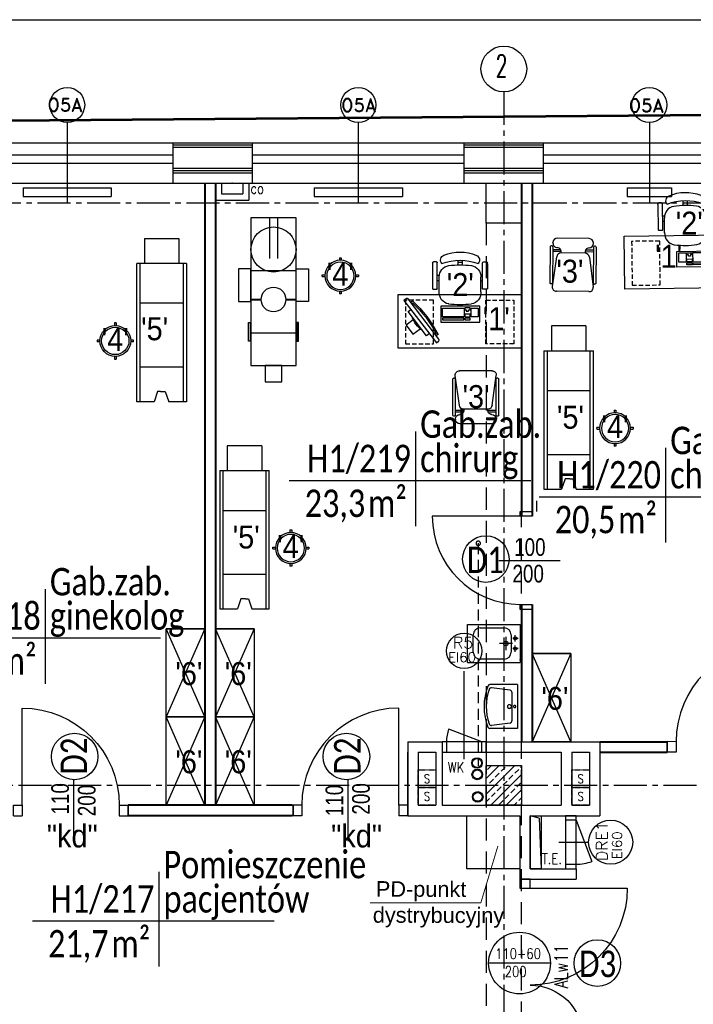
# Model space of a CAD drawing. Header units: millimetres. Extents: x 20447 to 23253, y -8211 to -4238.
# Tile 12 of 22: x 20994 to 21757, y -5354 to -4238. Entities that reach past the tile are written whole.
import ezdxf
from ezdxf.enums import TextEntityAlignment as Align

# ---------------------------------------------------------------- set-up
doc = ezdxf.new("R2010")
doc.units = ezdxf.units.MM
for name, pattern in [('CENTER2', [1.125, 0.75, -0.125, 0.125, -0.125]), ('DASHED', [0.75, 0.5, -0.25]), ('HIDDEN2', [0.1875, 0.125, -0.0625])]:
    doc.linetypes.add(name, pattern=pattern)
for name, color, linetype, lineweight in [('__zakres', 10, 'Continuous', 35), ('pfu moje', 95, 'Continuous', 40), ('szachty tabelki', 251, 'Continuous', 30), ('ŚCIANY_STARE', 250, 'Continuous', 25)]:
    doc.layers.add(name, color=color, linetype=linetype, lineweight=lineweight)
for name, color, linetype in [('_A_metki', 19, 'Continuous'), ('ddkanpodstropem', 3, 'HIDDEN2'), ('DOCIEPLENIE', 8, 'Continuous'), ('DRZWIOPIS', 250, 'Continuous'), ('GRAWITACJE', 1, 'HIDDEN2'), ('KRESKOWANIE', 250, 'Continuous'), ('ML-grzejniki', 3, 'Continuous'), ('OKNA', 250, 'Continuous'), ('OKNA_OPIS', 7, 'Continuous'), ('OPIS', 7, 'Continuous'), ('opis technologia', 250, 'Continuous'), ('opisy', 2, 'Continuous'), ('OSIE', 1, 'CENTER2'), ('PODCIAGI', 251, 'DASHED'), ('s-piony c.o', 1, 'Continuous'), ('SCIANY_WEWNETRZNE', 5, 'Continuous'), ('SCIANY_ZEWNĘTRZNE', 5, 'Continuous'), ('SLUPY', 250, 'Continuous'), ('SLUSARKA', 7, 'Continuous'), ('SLUSARKA_OPIS', 7, 'Continuous'), ('STOLDRZWI', 7, 'Continuous'), ('SZACHTY_EL', 250, 'Continuous'), ('TABELKA', 7, 'Continuous'), ('TECHNOLOGIA', 5, 'Continuous'), ('TEKST', 6, 'Continuous'), ('URZĄDZ_SANIT', 4, 'Continuous'), ('URZĄDZENIA_SANITARNE', 3, 'Continuous'), ('WODKAN', 3, 'Continuous')]:
    doc.layers.add(name, color=color, linetype=linetype)
doc.styles.add('ARIAL', font='arial.ttf', dxfattribs={"width": 0.9})
doc.styles.add('MM', font='calibri.ttf', dxfattribs={"width": 0.6, "height": 15})
doc.styles.add('PITSIMP8', font='pitsimp8')
doc.styles.add('ROMAND', font='romand', dxfattribs={"height": 20})
doc.styles.add('ROMANS', font='ROMANS.shx', dxfattribs={"width": 0.6})
doc.linetypes.add('BATTING', pattern='A,0.0001,-0.1,[134,ltypeshp.shx,S=0.1,R=0,X=-0.1,Y=0],-0.2,[134,ltypeshp.shx,S=0.1,R=180,X=0.1,Y=0],-0.1', length=0.4001)
doc.linetypes.add('OGRODZENIE1', pattern='A,0.25,-0.1,[133,ltypeshp.shx,S=0.1,R=0,X=-0.1,Y=0],-0.1,1', length=1.45)
doc.linetypes.add('ZIGZAG', pattern='A,0.0001,-0.2,[131,ltypeshp.shx,S=0.2,R=0,X=-0.2,Y=0],-0.4,[131,ltypeshp.shx,S=0.2,R=180,X=0.2,Y=0],-0.2', length=0.8001)

# ---------------------------------------------------------------- blocks, each defined once
blk = doc.blocks.new('OKNO_SCIANA_1X1')
for p, q in [((0.5, 1.5), (0.5, -0.5)), ((0, 1), (1, 1)), ((0, 0.7), (1, 0.7)), ((0, 0.5), (1, 0.5)), ((0, 0), (1, 0))]:
    blk.add_line(p, q)
blk = doc.blocks.new('OBUDOWA_CO')
for p, q in [((-19, 0), (-19, 19)), ((19, 19), (-19, 19)), ((-12, 0), (-12, 12)), ((12, 12), (-12, 12)), ((12, 0), (12, 12)), ((19, 0), (19, 19))]:
    blk.add_line(p, q)
blk.add_point((0, 0))
blk = doc.blocks.new('*U1666')
at = {"layer": '_A_metki', "color": 1}
for points in [[(50, 21.37), (50, -20)], [(-5.26, 0), (100.46, 0)]]:
    blk.add_lwpolyline(points, dxfattribs=at)
at = {"layer": '_A_metki', "insert": (46.18, -4), "char_height": 12, "width": 19.7618, "attachment_point": 3, "line_spacing_factor": 0.8, "style": 'MM'}
blk.add_mtext('{\\W0.8;m²}', dxfattribs=at)
at = {"layer": '_A_metki', "style": 'MM', "width": 0.8}
for tag, p in [('NAZWA 1', (52, 15)), ('NAZWA 2', (52, 0))]:
    blk.add_attdef(tag, text='', height=12, dxfattribs=at).set_placement(p, align=Align.BOTTOM_LEFT)
for tag, p in [('nr pom.', (48, 0)), ('POW', (24.18, -21.08))]:
    blk.add_attdef(tag, text='', height=12, dxfattribs=at).set_placement(p, align=Align.BOTTOM_RIGHT)
blk.add_attdef('POW.', text='', height=12, dxfattribs=at).set_placement((28, -4), align=Align.TOP_RIGHT)
at = {"layer": '_A_metki', "style": 'MM', "oblique": 15, "width": 0.8}
blk.add_attdef('posadzka', text='', height=12, dxfattribs=at).set_placement((52, -4), align=Align.TOP_LEFT)
blk = doc.blocks.new('A$C7F644541')
at = {"layer": 'SLUSARKA', "ltscale": 50}
for p, q in [((84.9, 164), (91.9, 171.1)), ((100.4, 162.6), (91.9, 171.1)), ((93.3, 155.6), (84.9, 164)), ((93.3, 155.6), (100.4, 162.6)), ((76.9, 98.4), (27.7, 147.7)), ((0, 79.2), (7.1, 86.3)), ((0, 79.2), (8.5, 70.7)), ((15.6, 77.8), (7.1, 86.3)), ((8.5, 70.7), (15.6, 77.8)), ((15.6, 77.8), (93.3, 0))]:
    blk.add_line(p, q, dxfattribs=at)
blk.add_arc((15.6, 77.8), 110, 315, 45, dxfattribs=at)
at = {"layer": 'ŚCIANY_STARE', "ltscale": 50}
for p, q in [((91.9, 171.1), (100.4, 162.6)), ((0, 79.2), (8.5, 70.7))]:
    blk.add_line(p, q, dxfattribs=at)
blk = doc.blocks.new('A$C45BA17E2')
at = {"layer": 'TECHNOLOGIA'}
for p, q in [((19.6, 185), (0, 185)), ((0, 185), (0, 28.1)), ((3.6, 185), (3.6, 28.1)), ((23.4, 173.5), (19.6, 185)), ((32.1, 173.5), (36, 185)), ((56, 185), (36, 185)), ((52.4, 28.1), (52.4, 185)), ((56, 28.1), (56, 185)), ((26.7, 173.5), (23.4, 173.5)), ((26.7, 173.5), (32.1, 173.5)), ((8.5, 28.1), (0, 28.1)), ((8.5, 0), (8.5, 28.1)), ((56, 28.1), (47.5, 28.1)), ((47.5, 0), (47.5, 28.1)), ((8.5, 0), (47.5, 0))]:
    blk.add_line(p, q, dxfattribs=at)
at = {"layer": 'TECHNOLOGIA', "color": 1}
for p, q in [((52.4, 145.6), (3.6, 145.6)), ((52.4, 73.3), (3.6, 73.3)), ((47.5, 28.1), (8.5, 28.1))]:
    blk.add_line(p, q, dxfattribs=at)
blk = doc.blocks.new('Ba03')
for p, q in [((-1, 20.5), (-1, 17.5)), ((1, 20.5), (1, 17.5)), ((-20.5, 1), (-17.5, 1)), ((17.5, 1), (20.5, 1)), ((-20.5, -1), (-17.5, -1)), ((17.5, -1), (20.5, -1)), ((-1, -17.5), (-1, -20.5)), ((1, -17.5), (1, -20.5))]:
    blk.add_line(p, q)
blk.add_circle((0, 0), 17.5)
at = {"color": 1}
blk.add_circle((0, 0), 15.5, dxfattribs=at)
for start, end in [(87.204, 92.796), (177.204, 182.796), (357.204, 2.796), (267.204, 272.796)]:
    blk.add_arc((0, 0), 20.5, start, end)
blk = doc.blocks.new('FOTEL_DO_BIURKA1')
at = {"layer": 'TECHNOLOGIA'}
for p, q in [((-23, 13.9), (-23, -2.9)), ((24.2, 13.9), (24.2, -2.9)), ((-30.5, -19), (-30.5, 10.3)), ((-30, 10.8), (-25.7, 10.8)), ((-25.2, 10.3), (-25.2, -19)), ((-23, 1.2), (-25.1, 1.2)), ((24.2, 1.2), (26.3, 1.2)), ((26.2, 10.3), (26.2, -19.1)), ((31, 10.8), (26.7, 10.8)), ((31.5, -18.1), (31.5, 10.3)), ((-22.9, -4.8), (-25.1, -4.8)), ((24.1, -4.8), (26.3, -4.8)), ((-26.2, -20), (-29.5, -20)), ((-1.9, -21.9), (-1.9, -16.7)), ((3, -19.6), (-1.9, -19.6)), ((3, -21.9), (3, -16.7)), ((27.2, -20.1), (29.5, -20.1)), ((29.5, -20.1), (30.5, -20.1)), ((31.5, -18.1), (31.5, -19.1))]:
    blk.add_line(p, q, dxfattribs=at)
for centre, radius, start, end in [((-10.1, 14.9), 12.9, 99.7168, 185.5029), ((0.5, -76.7), 105.2, 82.9289, 97.0711), ((11.3, 14.9), 12.9, 354.4971, 80.2832), ((-30, 10.3), 0.5, 90, 180), ((-25.7, 10.3), 0.5, 360, 90), ((26.7, 10.3), 0.5, 90, 180), ((31, 10.3), 0.5, 360, 90), ((-10.4, -3.4), 12.6, 178.1589, 261.7138), ((11.6, -3.4), 12.6, 278.2862, 1.8411), ((-29.5, -19), 1, 180, 270), ((-26.2, -19), 1, 270, 360), ((-15.8, -22.2), 5.8, 138.4307, 251.0287), ((0.6, 38.9), 60.8, 250.108, 289.892), ((0.6, 82.6), 99.3, 262.596, 277.404), ((16.8, -22.1), 5.85, 292.7424, 39.9909), ((27.2, -19.1), 1, 180, 270), ((30.5, -19.1), 1, 270, 360), ((0.5, 16.4), 47.7, 247.6412, 292.9238)]:
    blk.add_arc(centre, radius, start, end, dxfattribs=at)
blk = doc.blocks.new('KLAW')
at = {"layer": 'TECHNOLOGIA'}
for p, q in [((0, 0), (44.5, 0)), ((0, -18), (0, 0)), ((44.5, 0), (44.5, -18)), ((44.5, -18), (0, -18))]:
    blk.add_line(p, q, dxfattribs=at)
at = {"layer": 'TECHNOLOGIA', "color": 1}
for p, q in [((1.9, -2.6), (26.2, -2.6)), ((1.9, -4.4), (1.9, -2.6)), ((26.2, -4.4), (1.9, -4.4)), ((26.5, -6), (2, -6)), ((2, -6), (2, -16)), ((26.2, -2.6), (26.2, -4.4)), ((26.5, -16), (26.5, -6)), ((27.2, -2.6), (33.2, -2.6)), ((27.2, -4.7), (27.2, -2.6)), ((33.2, -4.7), (27.2, -4.7)), ((27.3, -6), (33.2, -6)), ((27.3, -9.2), (27.3, -6)), ((33.2, -9.2), (27.3, -9.2)), ((33.2, -2.6), (33.2, -4.7)), ((33.2, -6), (33.2, -9.2)), ((42.5, -6), (34, -6)), ((34, -16), (34, -6)), ((42.5, -16), (42.5, -6)), ((2, -16), (26.5, -16)), ((27.2, -16.1), (27.2, -14.1)), ((27.2, -14.1), (29, -14.1)), ((33.2, -16.1), (27.2, -16.1)), ((29, -12.3), (31.4, -12.3)), ((29, -14.1), (29, -12.3)), ((31.4, -12.3), (31.4, -14.1)), ((31.4, -14.1), (33.2, -14.1)), ((33.2, -14.1), (33.2, -16.1)), ((34, -16), (42.5, -16))]:
    blk.add_line(p, q, dxfattribs=at)
blk = doc.blocks.new('Klawiatura')
at = {"layer": 'TECHNOLOGIA', "color": 1}
blk.add_blockref('KLAW', (-22.25, 0), dxfattribs=at)
blk = doc.blocks.new('Krzesło')
at = {"layer": 'TECHNOLOGIA'}
for p, q in [((250.4, 189.9), (250.4, 153.9)), ((255.8, 194.9), (255.4, 194.9)), ((259, 196.9), (259, 195.9)), ((260, 197.9), (301, 197.9)), ((271.3, 190.5), (305.3, 195.1)), ((302, 196.9), (302, 195.9)), ((310.4, 190.4), (310.4, 153.4)), ((310.4, 190.2), (310.4, 153.6)), ((267, 185.5), (267, 158.3)), ((255.8, 148.9), (255.4, 148.9)), ((259, 147.9), (259, 146.9)), ((260, 145.9), (301, 145.9)), ((271.3, 153.3), (305.3, 148.7)), ((302, 147.9), (302, 146.9))]:
    blk.add_line(p, q, dxfattribs=at)
at = {"layer": 'TECHNOLOGIA', "color": 2}
for p, q in [((260, 194.9), (301, 194.9)), ((263.5, 194.9), (263.5, 185.9)), ((265.5, 194.9), (265.5, 185.4)), ((263.5, 157.9), (263.5, 148.9)), ((265.5, 158.4), (265.5, 148.9)), ((260, 148.9), (301, 148.9))]:
    blk.add_line(p, q, dxfattribs=at)
at = {"layer": 'TECHNOLOGIA'}
for centre, radius, start, end in [((255.4, 189.9), 5, 90, 180), ((255.8, 189.9), 5, 0, 90), ((260, 196.9), 1, 90, 180), ((260, 195.9), 1, 180, 270), ((265.8, 190.4), 4.98, 185.3296, 284.2434), ((272, 185.5), 5, 97.7652, 180), ((301, 196.9), 1, 0, 90), ((301, 195.9), 1, 270, 0), ((305.9, 190.6), 4.54, 354.2628, 97.2432), ((265.8, 153.4), 4.98, 75.7566, 174.6704), ((272, 158.3), 5, 180, 262.2348), ((255.4, 153.9), 5, 180, 270), ((255.8, 153.9), 5, 270, 0), ((260, 147.9), 1, 90, 180), ((260, 146.9), 1, 180, 270), ((301, 147.9), 1, 0, 90), ((301, 146.9), 1, 270, 0), ((305.9, 153.2), 4.54, 262.7568, 5.7372)]:
    blk.add_arc(centre, radius, start, end, dxfattribs=at)
blk = doc.blocks.new('Monitor')
at = {"layer": 'TECHNOLOGIA', "color": 1}
for p, q in [((15, 10.8), (11.2, 10.8)), ((11.2, 10.8), (11.2, -23.6)), ((11.2, -23.6), (15, -23.6))]:
    blk.add_line(p, q, dxfattribs=at)
at = {"layer": 'TECHNOLOGIA'}
blk.add_lwpolyline([(15, -36.7), (15, 24), (18.2, 24, -0.414214), (19.8, 22.4), (19.8, -35.1, -0.414214), (18.2, -36.7)], format="xyb", close=True, dxfattribs=at)
at = {"layer": 'TECHNOLOGIA', "color": 1}
blk.add_lwpolyline([(10.2, -12.8), (0, -12.8), (0, 0), (10.2, 0)], dxfattribs=at)
for centre, radius, start, end in [((21.9, -6.4), 24, 88.6984, 94.9807), ((23.6, -6.4), 22.5, 96.4372, 99.7495), ((-102.5, -6.4), 125.6, 349.7304, 10.2272), ((-108.9, -6.3), 133.5, 349.6435, 10.3142), ((40.4, -6.4), 30.9, 161.2474, 198.7102), ((23.6, -6.4), 22.5, 260.2082, 263.5205), ((21.9, -6.4), 24, 264.977, 271.2593)]:
    blk.add_arc(centre, radius, start, end, dxfattribs=at)
blk = doc.blocks.new('A$7E991911B24378')
at = {"layer": 'URZĄDZ_SANIT', "color": 250}
for p, q in [((70, 180), (15, 180)), ((70, 140), (15, 140)), ((27.5, 100), (15, 100)), ((27.5, 99), (15, 99)), ((70, 100), (57.5, 100)), ((70, 99), (57.5, 99)), ((70, 64), (15, 64)), ((37.5, 0), (37.5, 49.4)), ((47.5, 0), (47.5, 49.4))]:
    blk.add_line(p, q, dxfattribs=at)
at = {"layer": 'URZĄDZ_SANIT', "color": 250, "flags": 128}
for points in [[(52.5, 200), (32.5, 200), (32.5, 180), (52.5, 180)], [(12.1, 127.5), (14.2, 127.5), (14.2, 150.3), (12.1, 150.3)], [(72.9, 127.5), (70.8, 127.5), (70.8, 150.3), (72.9, 150.3)], [(0, 102), (15, 102), (15, 62), (0, 62)], [(85, 102), (70, 102), (70, 62), (85, 62)]]:
    blk.add_lwpolyline(points, close=True, dxfattribs=at)
blk.add_lwpolyline([(15, 180), (15, 0), (70, 0), (70, 180)], dxfattribs=at)
at = {"layer": 'URZĄDZ_SANIT', "color": 250}
for centre, radius in [((42.5, 99.5), 15), ((42.5, 38.6), 27.5)]:
    blk.add_circle(centre, radius, dxfattribs=at)
blk = doc.blocks.new('SZACHT')
for p, q in [((0, 0), (0, 20)), ((0, 20), (20, 20)), ((20, 20), (20, 0)), ((20, 0), (0, 0))]:
    blk.add_line(p, q)
at = {"style": 'ROMANS', "width": 0.8}
blk.add_attdef('5', text='', height=10, dxfattribs=at).set_placement((10, 9.9), align=Align.MIDDLE)
blk = doc.blocks.new('2DSAN314')
for p, q in [((-0.5, 0), (-0.5, 0.827)), ((-0.374, 0.224), (-0.427, 0.779)), ((0.374, 0.224), (0.427, 0.779)), ((0.5, 0), (0.5, 0.827)), ((0.5, 0), (-0.5, 0)), ((0.308, 0.167), (-0.308, 0.167))]:
    blk.add_line(p, q)
for points in [[(0.04, 0.245, 0.067459), (0.037, 0.268, 0.079812), (0.028, 0.287, 0.107118), (0.014, 0.3, 0.139889), (0, 0.305, 0.139889), (-0.014, 0.3, 0.107118), (-0.028, 0.287, 0.079812), (-0.037, 0.268, 0.067459), (-0.04, 0.245, 0.067459), (-0.037, 0.221, 0.079812), (-0.028, 0.202, 0.107118), (-0.014, 0.189, 0.139889), (0, 0.185, 0.139889), (0.014, 0.189, 0.107118), (0.028, 0.202, 0.079812), (0.037, 0.221, 0.067459)], [(0.024, 0.086, 0.067459), (0.022, 0.1, 0.079812), (0.017, 0.111, 0.107118), (0.009, 0.119, 0.139889), (0, 0.122, 0.139889), (-0.009, 0.119, 0.107118), (-0.017, 0.111, 0.079812), (-0.022, 0.1, 0.067459), (-0.024, 0.086, 0.067459), (-0.022, 0.071, 0.079812), (-0.017, 0.06, 0.107118), (-0.009, 0.052, 0.139889), (0, 0.05, 0.139889), (0.009, 0.052, 0.107118), (0.017, 0.06, 0.079812), (0.022, 0.071, 0.067459)]]:
    blk.add_lwpolyline(points, format="xyb", close=True)
for centre, radius, start, end in [((0, -0.004), 1.004, 62.4694, 117.5306), ((0, -0.004), 0.938, 65.5218, 114.4782), ((-0.433, 0.827), 0.0667, 117.5306, 180), ((-0.361, 0.788), 0.0667, 114.4782, 187.6882), ((0.361, 0.788), 0.0667, 352.3118, 65.5218), ((0.433, 0.827), 0.0667, 0, 62.4694), ((-0.308, 0.233), 0.0667, 187.6882, 270), ((0.308, 0.233), 0.0667, 270, 352.3118)]:
    blk.add_arc(centre, radius, start, end)
at = {"linetype": 'ByBlock', "style": 'PITSIMP8', "flags": 9}
for tag, p in [('VOLUMENSTROM', (-0.231, 0.46)), ('DRUCK/-STUFE', (-0.231, 0.44)), ('RAUM/GRUPPE', (-0.231, 0.58)), ('BEZEICHNUNG', (-0.231, 0.6)), ('POS.NR.G-LV', (-0.231, 0.56)), ('KENNUNG', (-0.231, 0.5)), ('LEISTUNG', (-0.231, 0.48)), ('FABRIKAT', (-0.231, 0.54)), ('TYP', (-0.231, 0.52)), ('SPANNUNG/FREQUENZ', (-0.231, 0.3)), ('TEMPERATUR', (-0.231, 0.36)), ('ANSCHLUSS', (-0.231, 0.42)), ('SCHUTZART', (-0.231, 0.32)), ('DREHZAHL', (-0.231, 0.34)), ('GROESSE', (-0.231, 0.4)), ('GEWICHT', (-0.231, 0.28)), ('FREI', (-0.231, 0.26)), ('FREI', (-0.231, 0.24)), ('FREI', (-0.231, 0.22)), ('DN', (-0.231, 0.38))]:
    blk.add_attdef(tag, text='', height=0.01, dxfattribs=at).set_placement(p, align=Align.MIDDLE)
blk = doc.blocks.new('Umywalka')
at = {"layer": 'URZĄDZ_SANIT', "xscale": 50, "yscale": 38, "zscale": 50, "rotation": 180}
blk.add_blockref('2DSAN314', (0, 0), dxfattribs=at)
blk = doc.blocks.new('A$7E8211A1008A')
at = {"layer": 'URZĄDZ_SANIT'}
for p, q in [((0, 0), (0, 43)), ((60, 43), (0, 43)), ((18.4, 39.2), (45.4, 39.2)), ((60, 43), (60, 0)), ((2.6, 27.3), (8.5, 27.3)), ((5.7, 30.9), (5.7, 23.8)), ((10.4, 11.8), (10.4, 31.2)), ((16.3, 14), (16.3, 29)), ((53.4, 31.2), (53.4, 11.8)), ((2.6, 15.7), (8.5, 15.7)), ((5.7, 19.3), (5.7, 12)), ((8.8, 21.5), (23.8, 21.5)), ((60, 0), (0, 0)), ((45.4, 3.8), (18.4, 3.8))]:
    blk.add_line(p, q, dxfattribs=at)
for centre, radius in [((5.7, 27.3), 1.76), ((16.3, 21.5), 2.5), ((5.7, 15.7), 1.76)]:
    blk.add_circle(centre, radius, dxfattribs=at)
for centre, start, end in [((18.4, 31.2), 90, 180), ((45.4, 31.2), 0, 90), ((18.4, 11.8), 180, 270), ((45.4, 11.8), 270, 0)]:
    blk.add_arc(centre, 8, start, end, dxfattribs=at)
blk.add_point((0, 40), dxfattribs=at)
blk = doc.blocks.new('DP170')
for p, q in [((12, 180), (72, 180)), ((34.8, 95), (-34.8, 95)), ((12, 10), (122, 10))]:
    blk.add_line(p, q)
for points in [[(0, 190), (0, 180), (12, 180), (12, 190)], [(0, 0), (0, 10), (12, 10), (12, 0)]]:
    blk.add_lwpolyline(points, close=True)
for centre, radius, start, end in [((12, 180), 60, 270, 0), ((12, 10), 110, 0.0018, 90.0018)]:
    blk.add_arc(centre, radius, start, end)

msp = doc.modelspace()

# ---------------------------------------------------------------- hatches: boundary and pattern name
at = {"layer": 'KRESKOWANIE'}
h = msp.add_hatch(dxfattribs=at)
h.set_pattern_fill('BRASS', color=256, scale=50, angle=45, style=0)
h.set_pattern_definition([(45, (38061.459, -8976.495), (-8.838835, 8.838835), []), (45, (38057.04, -8972.075), (-8.838835, 8.838835), [6.25, -3.125])])
h.paths.add_polyline_path([(21542.5, -5083), (21522.5, -5083), (21522.5, -5105.5), (21542.5, -5105.5)])
h.paths.add_polyline_path([(21562.5, -5083), (21542.5, -5083), (21542.5, -5105.5), (21562.5, -5105.5)])
h.paths.add_polyline_path([(21542.5, -5105.5), (21522.5, -5105.5), (21522.5, -5128), (21542.5, -5128)])
h.paths.add_polyline_path([(21562.5, -5105.5), (21542.5, -5105.5), (21542.5, -5128), (21562.5, -5128)])
h.paths.add_polyline_path([(22202.5, -5083), (22182.5, -5083), (22182.5, -5105.5), (22202.5, -5105.5)])
h.paths.add_polyline_path([(22222.5, -5083), (22202.5, -5083), (22202.5, -5105.5), (22222.5, -5105.5)])
h.paths.add_polyline_path([(22202.5, -5105.5), (22182.5, -5105.5), (22182.5, -5128), (22202.5, -5128)])
h.paths.add_polyline_path([(22222.5, -5105.5), (22202.5, -5105.5), (22202.5, -5128), (22222.5, -5128)])

# ---------------------------------------------------------------- linework, layer by layer
for p, q in [((21561.2, -4800.5), (21461.3, -4800.5)), ((21536.8, -4850.5), (21606.5, -4850.5))]:
    msp.add_line(p, q)
for points in [[(21574.5, -4795), (21574.5, -4800.5), (21561.2, -4800.5), (21561.2, -4795)], [(21574.5, -4900.4), (21574.5, -4906), (21561.2, -4906), (21561.2, -4900.4)]]:
    msp.add_lwpolyline(points, close=True)
for centre, start, end in [((21561.2, -4800.5), 180, 270), ((20908.2, -5431), 0, 90)]:
    msp.add_arc(centre, 99.9, start, end)
at = {"layer": '__zakres', "linetype": 'OGRODZENIE1', "lineweight": 53, "ltscale": 40}
msp.add_lwpolyline([(20698.6, -4354), (21918.7, -4344.4), (21912.5, -5443), (22388.9, -5450.1), (22388.9, -5862), (22577.5, -5862), (22577.5, -6180.2), (22433.5, -6180.2), (22433.5, -6436.3), (22810.2, -6436.3), (22810.2, -7932.1), (20698.6, -7932.1), (20698.6, -4354)], dxfattribs=at)
at = {"layer": '_A_metki', "lineweight": 0, "ltscale": 100}
for p, q in [((21516.5, -5238.6), (21535.8, -5174.4)), ((21391.1, -5238.6), (21516.5, -5238.6))]:
    msp.add_line(p, q, dxfattribs=at)
at = {"layer": 'ddkanpodstropem', "ltscale": 100}
msp.add_lwpolyline([(21511, -4831.1, 1), (21516, -4831.1, 1)], format="xyb", close=True, dxfattribs=at)
msp.add_lwpolyline([(21513.5, -4831.1), (21513.5, -5083.2)], dxfattribs=at)
at = {"layer": 'DOCIEPLENIE', "linetype": 'BATTING', "ltscale": 0.2}
for p, q in [((21167.5, -4377), (21257.4, -4377)), ((21497.5, -4377), (21587.4, -4377)), ((21167.5, -4406), (21257.5, -4406)), ((21497.5, -4406), (21587.5, -4406)), ((21167.5, -4411), (21257.5, -4411)), ((21497.5, -4411), (21587.5, -4411))]:
    msp.add_line(p, q, dxfattribs=at)
at = {"layer": 'DOCIEPLENIE', "linetype": 'ZIGZAG', "ltscale": 5}
for p, q in [((21167.5, -4379.5), (21257.4, -4379.5)), ((21497.5, -4379.5), (21587.4, -4379.5)), ((21167.5, -4408.5), (21257.5, -4408.5)), ((21497.5, -4408.5), (21587.5, -4408.5))]:
    msp.add_line(p, q, dxfattribs=at)
at = {"layer": 'DRZWIOPIS', "color": 250}
for p, q in [((21548.4, -4850.5), (21588.4, -4850.5)), ((21054.5, -5099.1), (21054.5, -5139.1))]:
    msp.add_line(p, q, dxfattribs=at)
at = {"layer": 'DRZWIOPIS', "color": 1}
for centre in [(21522.1, -4849), (21055.9, -5072.8), (21364, -5072.8), (21648.5, -5307)]:
    msp.add_circle(centre, 26.4, dxfattribs=at)
at = {"layer": 'DRZWIOPIS'}
for centre, radius in [((21497.5, -4953.1), 20), ((21663.6, -5170), 25)]:
    msp.add_circle(centre, radius, dxfattribs=at)
at = {"layer": 'ML-grzejniki', "ltscale": 50}
for p, q in [((20997.5, -4428.1), (21097.5, -4428.1)), ((20997.5, -4428.1), (20997.5, -4438.1)), ((21097.5, -4428.1), (21097.5, -4438.1)), ((21327.5, -4428.1), (21427.5, -4428.1)), ((21327.5, -4428.1), (21327.5, -4438.1)), ((21427.5, -4428.1), (21427.5, -4438.1)), ((21682.5, -4428.1), (21732.5, -4428.1)), ((21682.5, -4428.1), (21682.5, -4438.1)), ((21732.5, -4428.1), (21732.5, -4438.1)), ((20997.5, -4438.1), (21097.5, -4438.1)), ((21327.5, -4438.1), (21427.5, -4438.1)), ((21682.5, -4438.1), (21732.5, -4438.1))]:
    msp.add_line(p, q, dxfattribs=at)
at = {"layer": 'OKNA_OPIS', "linetype": 'Continuous'}
for centre in [(21047.5, -4334.2), (21377.5, -4334.2), (21707.5, -4334.2)]:
    msp.add_circle(centre, 19.8, dxfattribs=at)
at = {"layer": 'OSIE', "ltscale": 50}
for p, q in [((21542.5, -4319.3), (21542.5, -7995.1)), ((21542.5, -4319.3), (21542.5, -7995.1)), ((22738.8, -4445.5), (20526.5, -4445.5)), ((22323.5, -5105.5), (20526.5, -5105.5))]:
    msp.add_line(p, q, dxfattribs=at)
at = {"layer": 'pfu moje', "ltscale": 25}
for p, q in [((21203.5, -4423), (21203.5, -5128)), ((21215.5, -4423), (21215.5, -5128)), ((21562.5, -4423), (21562.5, -4800.5)), ((21574.5, -4423), (21574.5, -4800.5)), ((21562.5, -4900.4), (21562.5, -5056)), ((21574.5, -4900.4), (21574.5, -5056)), ((21651.5, -5056), (21727.8, -5056)), ((21651.5, -5068), (21727.8, -5068)), ((21302.8, -5128), (21116.5, -5128)), ((21302.8, -5128), (21116.5, -5128)), ((21302.8, -5140), (21116.5, -5140)), ((21302.8, -5140), (21116.5, -5140)), ((21433.5, -5140), (21433.5, -5140)), ((21433.5, -5140), (21433.5, -5140))]:
    msp.add_line(p, q, dxfattribs=at)
at = {"layer": 'PODCIAGI', "ltscale": 50}
for p, q in [((21522.5, -4468), (21522.5, -6103)), ((21562.5, -6125.5), (21562.5, -4468))]:
    msp.add_line(p, q, dxfattribs=at)
at = {"layer": 'SCIANY_ZEWNĘTRZNE'}
for p, q in [((21167.5, -4423), (21167.5, -4377)), ((21167.5, -4382), (21257.4, -4382)), ((21257.5, -4423), (21257.5, -4377)), ((21497.5, -4423), (21497.5, -4377)), ((21497.5, -4382), (21587.4, -4382)), ((21587.5, -4423), (21587.5, -4377)), ((21167.5, -4423), (21257.5, -4423)), ((21497.5, -4423), (21587.5, -4423))]:
    msp.add_line(p, q, dxfattribs=at)
at = {"layer": 'SLUPY'}
for points in [[(21522.5, -4423), (21562.5, -4423), (21562.5, -4468), (21522.5, -4468)], [(21522.5, -5083), (21562.5, -5083), (21562.5, -5128), (21522.5, -5128)]]:
    msp.add_lwpolyline(points, close=True, dxfattribs=at)
at = {"layer": 'SLUSARKA', "ltscale": 50}
for p, q in [((21562.5, -4783), (21562.5, -4795)), ((21574.5, -4783), (21574.5, -4795)), ((21579.5, -4783), (21579.5, -4795))]:
    msp.add_line(p, q, dxfattribs=at)
at = {"layer": 'SLUSARKA_OPIS', "ltscale": 50}
msp.add_circle((21560.3, -5307), 35, dxfattribs=at)
at = {"layer": 'STOLDRZWI'}
for p, q in [((21497.5, -5075.8), (21497.5, -4976.2)), ((21517.5, -5056), (21480.1, -5041.7)), ((21624.5, -5145), (21642.4, -5191.7)), ((21604.7, -5170), (21638.6, -5170))]:
    msp.add_line(p, q, dxfattribs=at)
for points in [[(21472.5, -5068), (21522.5, -5068), (21522.5, -5056), (21472.5, -5056)], [(21477.5, -5068), (21517.5, -5068), (21517.5, -5056), (21477.5, -5056)], [(21612.5, -5140), (21612.5, -5200), (21624.5, -5200), (21624.5, -5140)]]:
    msp.add_lwpolyline(points, close=True, dxfattribs=at)
for centre, radius, start, end in [((21517.5, -5056), 40, 159.0303, 180), ((21624.5, -5145), 50, 270, 290.9697)]:
    msp.add_arc(centre, radius, start, end, dxfattribs=at)
at = {"layer": 'szachty tabelki', "ltscale": 100}
for p, q in [((21500.5, -5200), (21500.5, -5140)), ((21500.5, -5140), (21560.5, -5140)), ((21560.5, -5140), (21560.5, -5200)), ((21560.5, -5200), (21500.5, -5200))]:
    msp.add_line(p, q, dxfattribs=at)
at = {"layer": 'SZACHTY_EL'}
for q in [(21572.5, -5140), (21572.5, -5140), (21572.5, -5140), (21585, -5200), (21585, -5200), (21585, -5200)]:
    msp.add_line((21582.7, -5142.8), q, dxfattribs=at)
msp.add_lwpolyline([(21585, -5140), (21585, -5200), (21572.5, -5200), (21572.5, -5140)], close=True, dxfattribs=at)
msp.add_lwpolyline([(21585, -5140), (21585, -5200), (21572.5, -5200), (21572.5, -5140)], close=True, dxfattribs=at)
msp.add_lwpolyline([(21585, -5140), (21585, -5200), (21572.5, -5200), (21572.5, -5140)], close=True, dxfattribs=at)
at = {"layer": 'TABELKA', "ltscale": 25}
msp.add_line((20446.6, -4237.5), (23216.5, -4237.5), dxfattribs=at)
at = {"layer": 'TECHNOLOGIA', "ltscale": 50}
for p, q in [((21159.5, -4928), (21203.5, -4928)), ((21159.5, -5028), (21159.5, -4928)), ((21203.5, -4928), (21159.5, -4928)), ((21203.5, -5028), (21159.5, -4928)), ((21203.5, -4928), (21159.5, -5028)), ((21203.5, -4928), (21203.5, -5028)), ((21215.5, -4928), (21259.5, -4928)), ((21215.5, -5028), (21215.5, -4928)), ((21259.5, -4928), (21215.5, -4928)), ((21259.5, -5028), (21215.5, -4928)), ((21259.5, -4928), (21215.5, -5028)), ((21259.5, -4928), (21259.5, -5028)), ((21574.5, -4956), (21618.5, -4956)), ((21574.5, -5056), (21574.5, -4956)), ((21618.5, -4956), (21574.5, -4956)), ((21618.5, -5056), (21574.5, -4956)), ((21618.5, -4956), (21574.5, -5056)), ((21618.5, -4956), (21618.5, -5056)), ((21159.5, -5028), (21203.5, -5028)), ((21159.5, -5128), (21159.5, -5028)), ((21203.5, -5028), (21159.5, -5028)), ((21203.5, -5128), (21159.5, -5028)), ((21203.5, -5028), (21159.5, -5128)), ((21203.5, -5028), (21159.5, -5028)), ((21203.5, -5028), (21203.5, -5128)), ((21215.5, -5028), (21259.5, -5028)), ((21215.5, -5128), (21215.5, -5028)), ((21259.5, -5028), (21215.5, -5028)), ((21259.5, -5128), (21215.5, -5028)), ((21259.5, -5028), (21215.5, -5128)), ((21259.5, -5028), (21215.5, -5028)), ((21259.5, -5028), (21259.5, -5128)), ((21574.5, -5056), (21618.5, -5056)), ((21618.5, -5056), (21574.5, -5056)), ((21618.5, -5056), (21574.5, -5056)), ((21203.5, -5128), (21159.5, -5128)), ((21259.5, -5128), (21215.5, -5128))]:
    msp.add_line(p, q, dxfattribs=at)
at = {"layer": 'TECHNOLOGIA'}
for points in [[(21818.8, -4481.2), (21819.5, -4541.2), (21679.5, -4542.9), (21678.8, -4482.9)], [(21422.5, -4549.4), (21422.5, -4609.4), (21562.5, -4609.4), (21562.5, -4549.4)]]:
    msp.add_lwpolyline(points, close=True, dxfattribs=at)
at = {"layer": 'TECHNOLOGIA', "color": 1, "linetype": 'DASHED', "ltscale": 10}
for points in [[(21687.4, -4488.8), (21688, -4538.6), (21719.8, -4538.2), (21719.2, -4488.4)], [(21431, -4555.3), (21431, -4605.1), (21462.8, -4605.1), (21462.8, -4555.3)], [(21554, -4555.3), (21554, -4605.1), (21522.2, -4605.1), (21522.2, -4555.3)]]:
    msp.add_lwpolyline(points, close=True, dxfattribs=at)
at = {"layer": 'TEKST'}
msp.add_circle((21542.5, -4293.4), 25.9, dxfattribs=at)
at = {"layer": 'WODKAN'}
for centre, radius in [((21512.1, -5080.2), 6), ((21512.1, -5080.2), 5), ((21512.4, -5093.1), 6), ((21512.4, -5093.1), 5), ((21512.9, -5118.6), 6), ((21512.9, -5118.6), 5)]:
    msp.add_circle(centre, radius, dxfattribs=at)
at = {"layer": 'ŚCIANY_STARE'}
for p, q in [((21574.5, -4514), (21574.5, -4423)), ((21562.5, -4514), (21562.5, -4468)), ((21433.5, -5056), (21472.5, -5056)), ((21433.5, -5056), (21433.5, -5140)), ((21472.5, -5056), (21472.5, -5128)), ((21522.5, -5056), (21651.5, -5056)), ((21522.5, -5056), (21522.5, -5068)), ((21651.5, -5056), (21651.5, -5140)), ((21433.5, -5128), (21433.5, -5068)), ((21445.5, -5068), (21465.5, -5068)), ((21445.5, -5068), (21445.5, -5128)), ((21465.5, -5068), (21465.5, -5128)), ((21522.5, -5068), (21607.5, -5068)), ((21607.5, -5068), (21607.5, -5128)), ((21619.5, -5068), (21619.5, -5128)), ((21619.5, -5068), (21619.5, -5128)), ((21619.5, -5068), (21639.5, -5068)), ((21639.5, -5068), (21639.5, -5128)), ((21445.5, -5128), (21465.5, -5128)), ((21472.5, -5128), (21607.5, -5128)), ((21619.5, -5128), (21639.5, -5128)), ((21433.5, -5140), (21472.5, -5140)), ((21472.5, -5140), (21560.5, -5140)), ((21560.5, -5140), (21560.5, -5212)), ((21572.5, -5140), (21612.5, -5140)), ((21572.5, -5140), (21624.5, -5140)), ((21572.5, -5140), (21572.5, -5200)), ((21624.5, -5140), (21651.5, -5140)), ((21572.5, -5200), (21624.5, -5200)), ((21624.5, -5200), (21624.5, -5212)), ((21560.5, -5212), (21624.5, -5212))]:
    msp.add_line(p, q, dxfattribs=at)
msp.add_lwpolyline([(21612.5, -5145), (21612.5, -5195), (21624.5, -5195), (21624.5, -5145)], close=True, dxfattribs=at)

# ---------------------------------------------------------------- block references
at = {"layer": '_A_metki'}
ref = msp.add_blockref('*U1666', (21312.8, -4759.8), dxfattribs=dict(at, xscale=2.592, yscale=2.592, zscale=2.592))
ref.add_attrib('NAZWA 2', 'chirurg', dxfattribs={"height": 31.1, "style": 'MM', "width": 0.8}).set_placement((21447.6, -4759.8), align=Align.BOTTOM_LEFT)
ref.add_attrib('NAZWA 1', 'Gab.zab.', dxfattribs={"height": 31.1, "style": 'MM', "width": 0.8}).set_placement((21447.6, -4720.9), align=Align.BOTTOM_LEFT)
ref.add_attrib('nr pom.', 'H1/219', dxfattribs={"height": 31.1, "style": 'MM', "width": 0.8}).set_placement((21437.2, -4759.8), align=Align.BOTTOM_RIGHT)
ref.add_attrib('POW.', '23,3', dxfattribs={"height": 31.1, "style": 'MM', "width": 0.8}).set_placement((21385.4, -4770.2), align=Align.TOP_RIGHT)
ref = msp.add_blockref('*U1666', (21596.3, -4778.3), dxfattribs=dict(at, xscale=2.592, yscale=2.592, zscale=2.592))
ref.add_attrib('NAZWA 2', 'chirurg', dxfattribs={"height": 31.1, "style": 'MM', "width": 0.8}).set_placement((21731.1, -4778.3), align=Align.BOTTOM_LEFT)
ref.add_attrib('NAZWA 1', 'Gab.pomoc.', dxfattribs={"height": 31.1, "style": 'MM', "width": 0.8}).set_placement((21731.1, -4739.4), align=Align.BOTTOM_LEFT)
ref.add_attrib('nr pom.', 'H1/220', dxfattribs={"height": 31.1, "style": 'MM', "width": 0.8}).set_placement((21720.7, -4778.3), align=Align.BOTTOM_RIGHT)
ref.add_attrib('POW.', '20,5', dxfattribs={"height": 31.1, "style": 'MM', "width": 0.8}).set_placement((21668.9, -4788.6), align=Align.TOP_RIGHT)
ref = msp.add_blockref('*U1666', (20893, -4938.4), dxfattribs=dict(at, xscale=2.592, yscale=2.592, zscale=2.592))
ref.add_attrib('NAZWA 2', 'ginekolog', dxfattribs={"height": 31.1, "style": 'MM', "width": 0.8}).set_placement((21027.8, -4938.4), align=Align.BOTTOM_LEFT)
ref.add_attrib('NAZWA 1', 'Gab.zab.', dxfattribs={"height": 31.1, "style": 'MM', "width": 0.8}).set_placement((21027.8, -4899.5), align=Align.BOTTOM_LEFT)
ref.add_attrib('nr pom.', 'H1/218', dxfattribs={"height": 31.1, "style": 'MM', "width": 0.8}).set_placement((21017.4, -4938.4), align=Align.BOTTOM_RIGHT)
ref.add_attrib('POW.', '23', dxfattribs={"height": 31.1, "style": 'MM', "width": 0.8}).set_placement((20965.6, -4948.7), align=Align.TOP_RIGHT)
ref = msp.add_blockref('*U1666', (21021.9, -5259.1), dxfattribs=dict(at, xscale=2.592, yscale=2.592, zscale=2.592))
ref.add_attrib('NAZWA 2', 'pacjentów', dxfattribs={"height": 31.1, "style": 'MM', "width": 0.8}).set_placement((21156.7, -5259.1), align=Align.BOTTOM_LEFT)
ref.add_attrib('NAZWA 1', 'Pomieszczenie', dxfattribs={"height": 31.104, "style": 'MM', "width": 0.8}).set_placement((21156.7, -5220.2), align=Align.BOTTOM_LEFT)
ref.add_attrib('nr pom.', 'H1/217', dxfattribs={"height": 31.1, "style": 'MM', "width": 0.8}).set_placement((21146.3, -5259.1), align=Align.BOTTOM_RIGHT)
ref.add_attrib('POW.', '21,7', dxfattribs={"height": 31.1, "style": 'MM', "width": 0.8}).set_placement((21094.4, -5269.5), align=Align.TOP_RIGHT)
at = {"layer": 'GRAWITACJE', "linetype": 'Continuous'}
for p in [(21445.5, -5108), (21619.5, -5108), (21445.5, -5128), (21619.5, -5128)]:
    msp.add_blockref('SZACHT', p, dxfattribs=at).add_auto_attribs({'5': 'S'})
at = {"layer": 'OKNA', "xscale": 240, "yscale": 46.00000000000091, "zscale": 240}
for p in [(20927.5, -4423), (21257.5, -4423), (21587.5, -4423)]:
    msp.add_blockref('OKNO_SCIANA_1X1', p, dxfattribs=at)
at = {"layer": 'SCIANY_WEWNETRZNE', "rotation": 180}
msp.add_blockref('OBUDOWA_CO', (21234.5, -4423), dxfattribs=at)
at = {"layer": 'SLUSARKA', "ltscale": 50, "rotation": 134.9999999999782}
for p in [(21913.8, -5012), (21489.5, -5084)]:
    msp.add_blockref('A$C7F644541', p, dxfattribs=at)
at = {"layer": 'SLUSARKA', "ltscale": 50, "xscale": -1, "rotation": 225.0000000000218}
msp.add_blockref('A$C7F644541', (20930.5, -5084), dxfattribs=at)
at = {"layer": 'SLUSARKA', "ltscale": 50, "extrusion": (0, 0, -1), "zscale": -1, "rotation": 180}
msp.add_blockref('DP170', (-21560.5, -5212), dxfattribs=at)
at = {"layer": 'TECHNOLOGIA', "lineweight": 0, "rotation": 180.678613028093}
msp.add_blockref('FOTEL_DO_BIURKA1', (21748.8, -4464.9), dxfattribs=at)
at = {"layer": 'TECHNOLOGIA', "lineweight": 0, "ltscale": 0.5, "xscale": 0.9300000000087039, "yscale": 0.9300000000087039, "zscale": 0.9300000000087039, "rotation": 180}
msp.add_blockref('A$7E991911B24378', (21320.9, -4462.2), dxfattribs=at)
at = {"layer": 'TECHNOLOGIA', "xscale": -1}
for name, p, rotation in [('A$C45BA17E2', (21126.6, -4485.7), 180), ('Ba03', (21357.2, -4527.8), 89.9999999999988), ('Monitor', (21439.5, -4594), 217.4016100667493), ('Klawiatura', (21493.2, -4580.4), 179.9999999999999), ('Ba03', (21668.6, -4700.6), 89.99999999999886), ('Ba03', (21301, -4836.5), 89.99999999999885)]:
    msp.add_blockref(name, p, dxfattribs=dict(at, rotation=rotation))
at = {"layer": 'TECHNOLOGIA', "ltscale": 50, "rotation": 269.3213869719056}
msp.add_blockref('Krzesło', (21452.3, -4233.1), dxfattribs=at)
at = {"layer": 'TECHNOLOGIA', "lineweight": 0, "xscale": -1, "rotation": 179.9999999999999}
msp.add_blockref('FOTEL_DO_BIURKA1', (21492.3, -4532.2), dxfattribs=at)
at = {"layer": 'TECHNOLOGIA'}
for name, p, rotation in [('Klawiatura', (21761, -4517.9), 180.678613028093), ('Ba03', (21102, -4601.7), 270), ('A$C45BA17E2', (21644, -4584.7), 179.9999999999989), ('A$C45BA17E2', (21276.5, -4720.5), 179.9999999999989)]:
    msp.add_blockref(name, p, dxfattribs=dict(at, rotation=rotation))
at = {"layer": 'TECHNOLOGIA', "ltscale": 50, "xscale": -1, "rotation": 270}
msp.add_blockref('Krzesło', (21338.8, -4946), dxfattribs=at)
at = {"layer": 'URZĄDZENIA_SANITARNE'}
for name, p, rotation in [('A$7E8211A1008A', (21561.2, -4923.2), 180), ('Umywalka', (21558.1, -5016.2), 270.0000000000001)]:
    msp.add_blockref(name, p, dxfattribs=dict(at, rotation=rotation))

# ---------------------------------------------------------------- texts
at = {"layer": 'DRZWIOPIS', "color": 250, "width": 0.8}
for s, p in [('100', (21572, -4845.4)), ('200', (21570.1, -4875.5))]:
    msp.add_text(s, height=20, dxfattribs=at).set_placement(p, align=Align.CENTER)
at = {"layer": 'DRZWIOPIS', "style": 'ROMAND'}
msp.add_text('EI60', height=11, dxfattribs=at).set_placement((21479.3, -4965.8))
at = {"layer": 'DRZWIOPIS', "color": 250, "width": 0.8}
for s, p in [('110', (21049.4, -5120.8)), ('200', (21079.6, -5122.7)), ('110', (21360.4, -5122.7)), ('200', (21390.5, -5120.8))]:
    msp.add_text(s, height=20, rotation=90, dxfattribs=at).set_placement(p, align=Align.CENTER)
at = {"layer": 'DRZWIOPIS', "style": 'ROMAND'}
msp.add_text('EI60', height=11, rotation=90, dxfattribs=at).set_placement((21676.4, -5189.3))
at = {"layer": 'DRZWIOPIS', "color": 250, "style": 'MM', "width": 0.8}
for tag, p in [('D1', (21521.6, -4849.9)), ('D3', (21648.9, -5307.9))]:
    msp.add_attdef(tag, text='oznaczenie', height=30, dxfattribs=at).set_placement(p, align=Align.MIDDLE_CENTER)
at = {"layer": 'DRZWIOPIS', "style": 'ROMAND'}
msp.add_attdef('R5', text='', height=13, dxfattribs=at).set_placement((21496.3, -4943.9), align=Align.MIDDLE_CENTER)
at = {"layer": 'DRZWIOPIS', "color": 250, "style": 'MM', "width": 0.8}
for p in [(21055, -5072.3), (21365, -5072.3)]:
    msp.add_attdef('D2', text='oznaczenie', height=30, rotation=90, dxfattribs=at).set_placement(p, align=Align.MIDDLE_CENTER)
at = {"layer": 'DRZWIOPIS', "style": 'ROMAND'}
msp.add_attdef('DRE1', text='', height=13, rotation=90, dxfattribs=at).set_placement((21653.7, -5168.8), align=Align.MIDDLE_CENTER)
at = {"layer": 'OKNA_OPIS', "linetype": 'Continuous', "style": 'ROMAND'}
for p in [(21025, -4341.4), (21358, -4341.9), (21684, -4342.2)]:
    msp.add_text('O5A', height=15, dxfattribs=at).set_placement(p)
at = {"layer": 'OPIS', "color": 18, "true_color": 0x000000, "char_height": 17.6, "width": 403.132, "attachment_point": 1, "rotation": 359.8164}
for s, insert in [('\\pxt4;{\\fArial|b0|i0|c238|p34;PD-punkt}', (21397.5, -5214.1)), ('\\pxt4;{\\fArial|b0|i0|c238|p34;dystrybucyjny}', (21394, -5243.6))]:
    msp.add_mtext(s, dxfattribs=dict(at, insert=insert))
at = {"layer": 'opis technologia', "ltscale": 100, "char_height": 26, "width": 459.909, "attachment_point": 1, "style": 'ARIAL'}
for s, insert in [("\\pxt4;'2'", (21737.4, -4455.1)), ("\\pxt4;'1'", (21714, -4492.7)), ("\\pxt4;'3'", (21602.1, -4509.6)), ("\\pxt4;'4'", (21341.8, -4513.1)), ("\\pxt4;'2'", (21477.8, -4524.8)), ("\\pxt4;'1'", (21518.6, -4563.5)), ("\\pxt4;'5'", (21131.3, -4574.9)), ("\\pxt4;'4'", (21086.6, -4587)), ("\\pxt4;'3'", (21495.7, -4651.8)), ("\\pxt4;'5'", (21602.7, -4675.2)), ("\\pxt4;'4'", (21653.2, -4685.9)), ("\\pxt4;'5'", (21235.1, -4811)), ("\\pxt4;'4'", (21285.6, -4821.8)), ("\\pxt4;'6'", (21170.1, -4965.8)), ("\\pxt4;'6'", (21226.1, -4965.8)), ("\\pxt4;'6'", (21585.1, -4993.9)), ("\\pxt4;'6'", (21170.1, -5065.8)), ("\\pxt4;'6'", (21226.1, -5065.8))]:
    msp.add_mtext(s, dxfattribs=dict(at, insert=insert))
at = {"layer": 'opisy', "color": 18, "true_color": 0x000000, "char_height": 26, "width": 459.909, "attachment_point": 1, "style": 'ARIAL'}
for insert in [(21024.4, -5149.9), (21346.7, -5149.9)]:
    msp.add_mtext('\\pxt4;"kd"', dxfattribs=dict(at, insert=insert))
at = {"layer": 's-piony c.o', "ltscale": 50, "style": 'ROMANS', "width": 0.8}
msp.add_text('co', height=12, dxfattribs=at).set_placement((21255.3, -4434.8))
msp.add_text('co', height=12, dxfattribs=at).set_placement((21255.3, -4434.8))
msp.add_text('co', height=12, dxfattribs=at).set_placement((21255.3, -4434.8))
at = {"layer": 'SLUSARKA_OPIS', "ltscale": 50, "style": 'ROMANS', "width": 0.8}
for s, p in [('110+60', (21532.7, -5296.3)), ('200', (21543.5, -5316.6))]:
    msp.add_text(s, height=12, dxfattribs=at).set_placement(p, align=Align.MIDDLE_LEFT)
at = {"layer": 'SLUSARKA_OPIS', "ltscale": 50, "style": 'ROMAND', "width": 0.8}
msp.add_text('ALw11', height=15, rotation=90, dxfattribs=at).set_placement((21607.4, -5335.7), align=Align.MIDDLE_LEFT)
at = {"layer": 'TEKST', "style": 'ROMANS', "width": 0.6}
msp.add_text('2', height=25, dxfattribs=at).set_placement((21533.5, -4302.2))
at = {"layer": 'WODKAN', "linetype": 'Continuous', "style": 'ROMANS', "width": 0.8}
for s, p in [('WK', (21479.1, -5091.1)), ('T.E.', (21585.7, -5194.7))]:
    msp.add_text(s, height=12, dxfattribs=at).set_placement(p)

doc.saveas('drawing.dxf')
